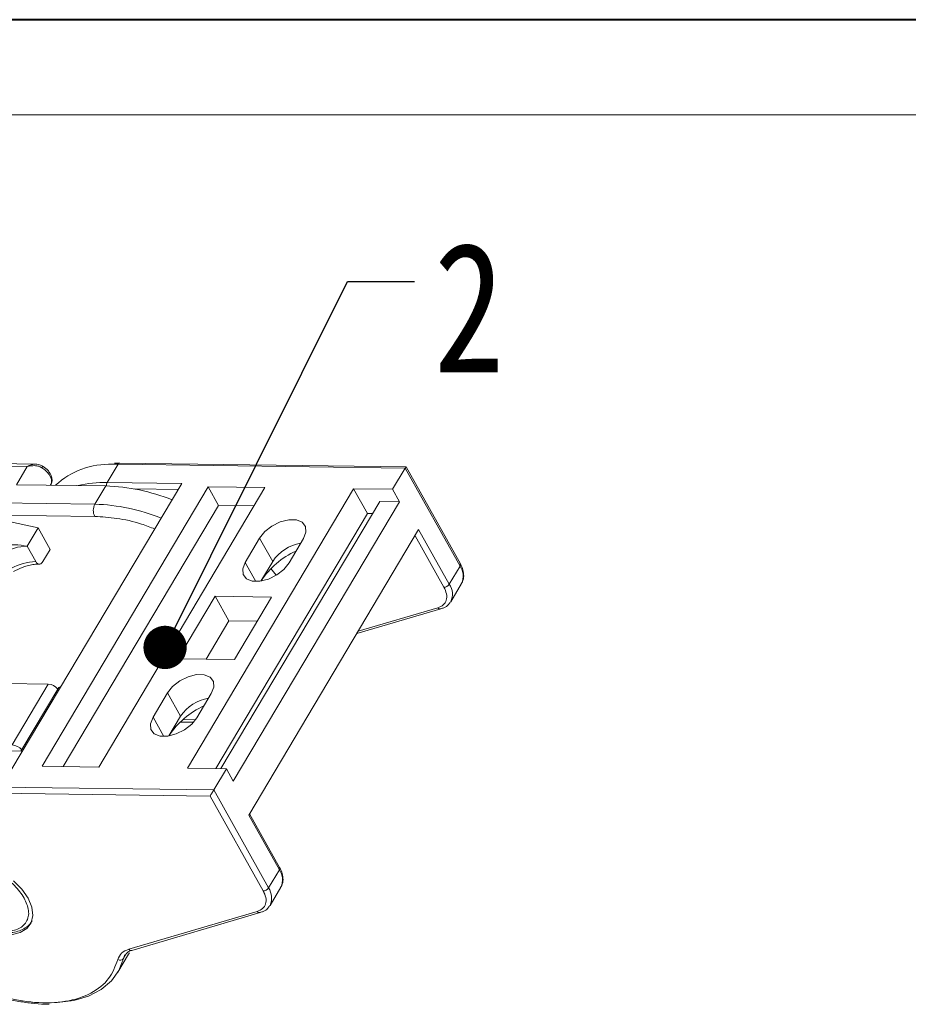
# Model space of a CAD drawing. Header units: millimetres. Extents: x 3104 to 4027, y -212 to 440.
# Tile 30 of 39: x 3614 to 3716, y 327 to 440. Entities that reach past the tile are written whole.
import ezdxf

# ---------------------------------------------------------------- set-up
doc = ezdxf.new("R2010")
doc.units = ezdxf.units.MM
doc.styles.get("Standard").update_dxf_attribs({"font": '仿宋_GB2312.ttf', "width": 0.8})
doc.dimstyles.new('ISO-25.1', dxfattribs={"dimtxt": 6, "dimasz": 5, "dimexe": 3.5, "dimexo": 0.625, "dimgap": 1.5, "dimtad": 1, "dimtoh": 1, "dimdsep": 46, "dimtxsty": 'Standard', "dimcen": 2.5, "dimadec": 0, "dimazin": 0, "dimtfac": 1, "dimtmove": 0, "dimatfit": 3, "dimfxl": 0, "dimarcsym": 0})

msp = doc.modelspace()

# ---------------------------------------------------------------- linework, layer by layer
at = {"color": 7, "lineweight": 40}
msp.add_line((4025.995, 440.357), (3103.755, 440.357), dxfattribs=at)
at = {"color": 7, "lineweight": 13}
msp.add_line((4015.016, 429.378), (3158.65, 429.378), dxfattribs=at)
at = {"color": 7, "linetype": 'Continuous', "lineweight": 15}
for p, q in [((3587.165, 389.098), (3614.401, 388.739)), ((3615.339, 389.019), (3587.577, 389.385)), ((3623.65, 386.894), (3624.903, 388.999)), ((3624.903, 388.999), (3624.249, 388.994)), ((3624.903, 388.999), (3658.088, 388.561)), ((3658.174, 388.707), (3625.109, 389.143)), ((3614.401, 388.739), (3613.148, 386.634)), ((3656.626, 386.106), (3658.088, 388.561)), ((3658.174, 388.707), (3658.088, 388.561)), ((3658.088, 388.561), (3664.425, 377.242)), ((3664.453, 377.491), (3658.174, 388.707)), ((3612.627, 353.805), (3632.254, 386.781)), ((3632.254, 386.781), (3623.65, 386.894)), ((3613.148, 386.634), (3623.467, 386.498)), ((3635.322, 386.387), (3616.113, 354.113)), ((3617.091, 386.582), (3617.126, 386.642)), ((3623.467, 386.498), (3622.214, 384.393)), ((3622.668, 354.026), (3641.877, 386.3)), ((3626.812, 386.145), (3631.836, 386.079)), ((3652.119, 386.165), (3632.91, 353.891)), ((3641.877, 386.3), (3635.322, 386.387)), ((3635.322, 386.387), (3636.523, 384.241)), ((3656.626, 386.106), (3652.119, 386.165)), ((3652.119, 386.165), (3653.721, 383.305)), ((3657.427, 384.676), (3656.626, 386.106)), ((3622.214, 384.393), (3594.978, 384.752)), ((3636.762, 353.841), (3655.132, 384.706)), ((3638.217, 352.402), (3657.427, 384.676)), ((3655.132, 384.706), (3657.427, 384.676)), ((3622.195, 382.979), (3594.047, 383.35)), ((3636.523, 384.241), (3618.572, 354.08)), ((3653.721, 383.305), (3636.188, 353.848)), ((3636.523, 384.241), (3640.62, 384.187)), ((3653.721, 383.305), (3654.294, 383.297)), ((3610.677, 382.752), (3615.646, 381.651)), ((3615.646, 381.651), (3614.393, 379.546)), ((3615.646, 381.651), (3617.042, 379.157)), ((3659.637, 381.451), (3640.01, 348.476)), ((3663.172, 375.137), (3659.637, 381.451)), ((3641.261, 380.475), (3639.591, 377.668)), ((3641.261, 380.475), (3642.767, 377.785)), ((3644.653, 377.601), (3646.323, 380.408)), ((3659.219, 380.749), (3662.555, 374.792)), ((3615.39, 377.765), (3614.393, 379.546)), ((3616.206, 377.754), (3617.042, 379.157)), ((3640.827, 375.46), (3639.591, 377.668)), ((3642.767, 377.785), (3641.41, 375.505)), ((3641.411, 375.505), (3642.767, 377.785)), ((3643.175, 376.178), (3642.551, 376.946)), ((3664.425, 377.242), (3663.172, 375.137)), ((3663.344, 373.127), (3664.597, 375.232)), ((3636.11, 373.754), (3631.808, 366.528)), ((3642.641, 373.668), (3636.11, 373.754)), ((3636.11, 373.754), (3637.705, 370.904)), ((3638.34, 366.442), (3642.641, 373.668)), ((3652.486, 369.437), (3662.207, 372.293)), ((3652.653, 369.718), (3661.857, 372.421)), ((3637.705, 370.904), (3635.075, 366.485)), ((3640.97, 370.861), (3637.705, 370.904)), ((3631.808, 366.528), (3638.34, 366.442)), ((3611.938, 363.666), (3616.836, 363.601)), ((3616.836, 363.601), (3612.661, 356.585)), ((3613.672, 355.865), (3618.056, 363.231)), ((3618.297, 363.332), (3618.056, 363.231)), ((3630.613, 362.584), (3628.942, 359.777)), ((3630.613, 362.584), (3632.119, 359.894)), ((3634.004, 359.711), (3635.675, 362.517)), ((3628.942, 359.777), (3630.179, 357.569)), ((3632.119, 359.894), (3630.762, 357.614)), ((3630.762, 357.614), (3632.119, 359.894)), ((3632.387, 359.506), (3633.857, 359.487)), ((3632.069, 359.217), (3633.626, 359.197)), ((3610.8, 355.902), (3613.851, 355.862)), ((3616.113, 354.113), (3622.668, 354.026)), ((3632.91, 353.891), (3637.417, 353.832)), ((3635.955, 351.376), (3637.417, 353.832)), ((3637.417, 353.832), (3638.217, 352.402)), ((3635.955, 351.376), (3602.771, 351.814)), ((3602.761, 351.107), (3635.538, 350.675)), ((3635.538, 350.675), (3641.675, 339.711)), ((3642.292, 340.057), (3635.955, 351.376)), ((3640.01, 348.476), (3643.545, 342.162)), ((3643.573, 342.411), (3640.097, 348.621)), ((3643.545, 342.162), (3642.292, 340.057)), ((3642.465, 338.047), (3643.717, 340.152)), ((3640.978, 337.341), (3626.132, 332.98)), ((3626.482, 332.851), (3641.327, 337.212)), ((3614.932, 336.231), (3614.892, 336.166)), ((3614.932, 336.231), (3614.953, 336.266)), ((3624.869, 330.317), (3626.122, 332.422)), ((3625.852, 332.465), (3625.53, 331.924)), ((3626.122, 332.422), (3626.203, 332.562))]:
    msp.add_line(p, q, dxfattribs=at)
at = {"color": 7, "linetype": 'Continuous', "lineweight": 15, "flags": 128}
for points in [[(3617.126, 386.642), (3617.177, 386.747), (3617.224, 386.984), (3617.197, 387.249), (3617.098, 387.532), (3616.93, 387.819), (3616.699, 388.1), (3616.417, 388.364), (3616.093, 388.599)], [(3616.188, 388.786), (3616.19, 388.787), (3616.191, 388.784)], [(3646.323, 380.408), (3646.613, 381.154), (3646.563, 381.814), (3646.179, 382.308), (3645.507, 382.577), (3644.628, 382.589), (3643.648, 382.342), (3642.686, 381.865), (3641.857, 381.216), (3641.261, 380.475)], [(3639.591, 377.668), (3639.301, 376.922), (3639.351, 376.262), (3639.735, 375.768), (3640.408, 375.499), (3641.286, 375.487), (3642.266, 375.735), (3643.229, 376.211), (3644.057, 376.86), (3644.653, 377.601)], [(3663.344, 373.127), (3663.328, 373.101), (3663.306, 373.067)], [(3635.675, 362.517), (3635.965, 363.263), (3635.915, 363.923), (3635.53, 364.417), (3634.858, 364.686), (3633.979, 364.698), (3632.999, 364.451), (3632.037, 363.974), (3631.208, 363.326), (3630.613, 362.584)], [(3628.942, 359.777), (3628.652, 359.031), (3628.702, 358.371), (3629.087, 357.877), (3629.759, 357.608), (3630.638, 357.596), (3631.618, 357.844), (3632.58, 358.32), (3633.409, 358.969), (3634.004, 359.711)], [(3612.559, 334.662), (3613.576, 334.896), (3614.36, 335.365), (3614.865, 336.042), (3615.063, 336.888), (3614.941, 337.854), (3614.507, 338.884), (3613.786, 339.918), (3612.82, 340.895)], [(3642.439, 338.005), (3642.449, 338.021), (3642.465, 338.047)], [(3617.161, 326.786), (3617.873, 326.809), (3619.792, 327.057), (3621.496, 327.566), (3622.95, 328.326), (3624.123, 329.32), (3624.989, 330.528), (3625.53, 331.924)]]:
    msp.add_lwpolyline(points, dxfattribs=at)
at = {"color": 7, "linetype": 'Continuous', "lineweight": 15}
for centre, radius, start, end in [((3623.899, 379.784), 9.217, 87.81988, 132.5456), ((3625.131, 388.892), 0.251, 94.93467, 154.85936), ((3615.201, 389.192), 1.071, 326.35871, 337.63089), ((3623.35, 373.465), 13.432, 88.71795, 103.24535), ((3624.312, 386.538), 0.751, 151.69748, 183.16742), ((3622.71, 363.733), 22.778, 68.2995, 88.09554), ((3623.569, 383.668), 1.537, 151.84726, 206.63631), ((3621.457, 361.628), 22.778, 68.2995, 88.09554), ((3614.591, 373.401), 6.148, 91.85146, 146.63211), ((3649.386, 370.292), 9.528, 114.25233, 146.83822), ((3646.811, 375.087), 4.86, 99.48443, 146.29035), ((3615.589, 371.62), 6.148, 91.85146, 146.63211), ((3664.222, 377.391), 0.251, 323.61644, 23.54698), ((3662.738, 376.085), 2.045, 335.34467, 34.45108), ((3662.53, 375.56), 0.769, 271.85146, 326.63211), ((3661.542, 373.985), 1.996, 334.53984, 35.25591), ((3662.134, 372.633), 0.348, 217.34826, 281.23938), ((3616.745, 362.055), 1.549, 39.39998, 86.5962), ((3636.162, 357.196), 4.86, 99.48443, 146.29035), ((3638.738, 352.401), 9.528, 114.25233, 146.83822), ((3612.558, 355.019), 1.569, 39.72824, 86.26793), ((3643.343, 342.311), 0.251, 323.61644, 23.54698), ((3641.859, 341.005), 2.045, 335.34467, 34.45108), ((3641.65, 340.48), 0.769, 271.85146, 326.63211), ((3640.606, 338.9), 2.045, 335.34467, 34.45108), ((3641.255, 337.553), 0.348, 217.34826, 281.23938), ((3626.852, 331.594), 1.362, 147.00292, 166.01891), ((3626.406, 333.186), 0.343, 216.85031, 282.6778), ((3625.12, 332.233), 0.514, 241.25425, 322.92958)]:
    msp.add_arc(centre, radius, start, end, dxfattribs=at)
msp.add_ellipse((3635.746, 351.025), major_axis=(0.295, 0.496), ratio=0.0000704, start_param=0.7853575, end_param=2.3561539, dxfattribs=at)
for points, knots in [([(3614.401, 388.739), (3614.544, 388.816), (3614.83, 388.971), (3615.141, 389.003), (3615.296, 389.019)], [0, 0, 0, 0, 0.5012487, 1, 1, 1, 1]), ([(3616.191, 388.784), (3616.022, 388.866), (3615.749, 388.998), (3615.452, 389.013), (3615.34, 389.019)], [0, 0, 0, 0, 0.6234269, 1, 1, 1, 1]), ([(3625.115, 389.132), (3625.024, 389.138), (3624.801, 389.152), (3624.594, 389.134), (3624.471, 389.124)], [0, 0, 0, 0, 0.404478, 1, 1, 1, 1]), ([(3616.093, 388.599), (3615.974, 388.66), (3615.711, 388.794), (3615.118, 388.884), (3614.682, 388.796), (3614.401, 388.739)], [0, 0, 0, 0, 0.2270634, 0.50158693, 1, 1, 1, 1]), ([(3616.991, 388.012), (3616.982, 388.027), (3616.911, 388.159), (3616.64, 388.462), (3616.312, 388.693), (3616.106, 388.839)], [0, 0, 0, 0, 0.0467272, 0.4020611, 1, 1, 1, 1]), ([(3617.166, 387.668), (3617.162, 387.685), (3617.138, 387.805), (3617.059, 387.916), (3616.991, 388.012)], [0, 0, 0, 0, 0.1406647, 1, 1, 1, 1]), ([(3617.102, 386.635), (3617.125, 386.662), (3617.255, 386.816), (3617.307, 387.2), (3617.211, 387.516), (3617.166, 387.668)], [0, 0, 0, 0, 0.0979105, 0.5651352, 1, 1, 1, 1]), ([(3629.127, 381.527), (3628.623, 381.724), (3627.151, 382.3), (3624.774, 382.818), (3623.038, 382.927), (3622.195, 382.979)], [0, 0, 0, 0, 0.211245, 0.6170905, 1, 1, 1, 1]), ([(3614.393, 379.546), (3613.923, 379.617), (3612.896, 379.771), (3611.178, 379.528), (3609.732, 378.955), (3608.773, 378.301), (3608.466, 377.884), (3608.338, 377.712)], [0, 0, 0, 0, 0.219162, 0.4791659, 0.7354888, 0.890617, 1, 1, 1, 1]), ([(3616.206, 377.754), (3616.155, 377.683), (3616.052, 377.541), (3615.858, 377.454), (3615.663, 377.476), (3615.501, 377.592), (3615.421, 377.716), (3615.39, 377.765)], [0, 0, 0, 0, 0.2146939, 0.4293877, 0.6440816, 0.8587754, 1, 1, 1, 1]), ([(3612.798, 376.605), (3613.136, 376.776), (3613.611, 377.017), (3614.318, 377.254), (3614.891, 377.394), (3615.422, 377.469), (3615.693, 377.459), (3615.785, 377.456)], [0, 0, 0, 0, 0.3291737, 0.46151575, 0.67570325, 0.88959586, 1, 1, 1, 1]), ([(3664.538, 375.196), (3664.593, 375.266), (3664.789, 375.52), (3664.869, 376.086), (3664.793, 376.792), (3664.56, 377.26), (3664.445, 377.491)], [0, 0, 0, 0, 0.1170029, 0.4195524, 0.7123933, 1, 1, 1, 1]), ([(3661.857, 372.421), (3662.08, 372.515), (3662.537, 372.708), (3662.875, 373.282), (3662.917, 374), (3662.673, 374.532), (3662.555, 374.792)], [0, 0, 0, 0, 0.2435155, 0.5, 0.7564845, 1, 1, 1, 1]), ([(3662.197, 372.308), (3662.321, 372.344), (3662.652, 372.439), (3663.039, 372.695), (3663.209, 372.969), (3663.273, 373.072)], [0, 0, 0, 0, 0.2708581, 0.7243228, 1, 1, 1, 1]), ([(3624.872, 331.783), (3624.579, 331.02), (3623.977, 329.451), (3621.865, 327.789), (3618.932, 326.823), (3615.372, 326.706), (3611.557, 327.379), (3607.658, 328.753), (3603.802, 330.797), (3600.218, 333.458), (3597.279, 336.498), (3595.238, 339.608), (3594.122, 342.617), (3593.949, 345.429), (3594.808, 347.906), (3596.706, 349.777), (3599.395, 350.935), (3601.66, 351.051), (3602.761, 351.107)], [0, 0, 0, 0, 0.0599991, 0.123424, 0.1883303, 0.2524874, 0.3138118, 0.3728714, 0.4353454, 0.5, 0.5646546, 0.6271286, 0.6861882, 0.7475126, 0.8116697, 0.876576, 0.9400009, 1, 1, 1, 1]), ([(3605.077, 339.009), (3604.862, 339.501), (3604.529, 340.258), (3604.578, 341.163), (3604.807, 341.782), (3605.241, 342.282), (3606.022, 342.741), (3607.321, 342.963), (3608.889, 342.703), (3610.2, 342.216), (3611.204, 341.698), (3612.134, 341.063), (3613.205, 340.143), (3613.722, 339.384), (3614.058, 338.89)], [0, 0, 0, 0, 0.1197284, 0.1841803, 0.25, 0.3158197, 0.3802716, 0.5, 0.6197284, 0.6841803, 0.75, 0.8158197, 0.8802716, 1, 1, 1, 1]), ([(3643.659, 340.115), (3643.713, 340.186), (3643.91, 340.44), (3643.99, 341.006), (3643.914, 341.712), (3643.681, 342.179), (3643.565, 342.411)], [0, 0, 0, 0, 0.1170084, 0.4195723, 0.712427, 1, 1, 1, 1]), ([(3614.058, 338.89), (3614.274, 338.398), (3614.606, 337.641), (3614.557, 336.736), (3614.329, 336.116), (3613.894, 335.617), (3613.114, 335.157), (3611.815, 334.936), (3610.246, 335.195), (3608.936, 335.682), (3607.932, 336.201), (3607.001, 336.835), (3605.93, 337.755), (3605.413, 338.515), (3605.077, 339.009)], [0, 0, 0, 0, 0.1197284, 0.1841803, 0.25, 0.3158197, 0.3802716, 0.5, 0.6197284, 0.6841803, 0.75, 0.8158197, 0.8802716, 1, 1, 1, 1]), ([(3641.675, 339.711), (3641.794, 339.452), (3642.037, 338.919), (3641.996, 338.202), (3641.657, 337.628), (3641.2, 337.435), (3640.978, 337.341)], [0, 0, 0, 0, 0.2435155, 0.5, 0.7564845, 1, 1, 1, 1]), ([(3641.317, 337.228), (3641.441, 337.264), (3641.773, 337.359), (3642.166, 337.62), (3642.338, 337.901), (3642.406, 338.011)], [0, 0, 0, 0, 0.2663249, 0.7122003, 1, 1, 1, 1]), ([(3607.897, 336.142), (3608.305, 335.919), (3608.878, 335.607), (3609.75, 335.276), (3610.482, 335.059), (3611.324, 334.906), (3612.156, 334.861), (3612.956, 334.941), (3613.7, 335.154), (3614.338, 335.536), (3614.752, 335.884), (3614.864, 336.139), (3614.875, 336.164)], [0, 0, 0, 0, 0.1528429, 0.214227, 0.31469642, 0.41661537, 0.52391449, 0.63410613, 0.74703634, 0.86350126, 0.98655207, 1, 1, 1, 1]), ([(3625.725, 332.314), (3625.797, 332.415), (3625.942, 332.62), (3626.233, 332.791), (3626.457, 332.837), (3626.49, 332.844)], [0, 0, 0, 0, 0.4569646, 0.918342, 1, 1, 1, 1]), ([(3611.337, 327.453), (3611.567, 327.386), (3612.345, 327.159), (3613.665, 326.897), (3615.273, 326.694), (3616.376, 326.615), (3616.91, 326.645), (3616.945, 326.647)], [0, 0, 0, 0, 0.11755413, 0.39903376, 0.68692352, 0.97924114, 1, 1, 1, 1])]:
    msp.add_open_spline(points, degree=3, knots=knots, dxfattribs=at)
msp.add_open_spline([(3626.132, 332.98), (3625.824, 332.852), (3625.208, 332.596), (3624.984, 332.054), (3624.872, 331.783)], degree=3, dxfattribs=at)

# ---------------------------------------------------------------- texts
at = {"color": 5, "lineweight": 9, "insert": (3661.388, 414.613), "char_height": 15, "width": 1.5, "attachment_point": 1}
msp.add_mtext('2', dxfattribs=at)

# ---------------------------------------------------------------- leaders
at = {"color": 5, "lineweight": 9}
msp.add_leader([(3630.331, 367.845), (3651.431, 410.113), (3659.138, 410.113)], dimstyle='ISO-25.1', override={"dimgap": 1.5, "dimtad": 0, "dimldrblk": 'Dot'}, dxfattribs=at)

doc.saveas('drawing.dxf')
